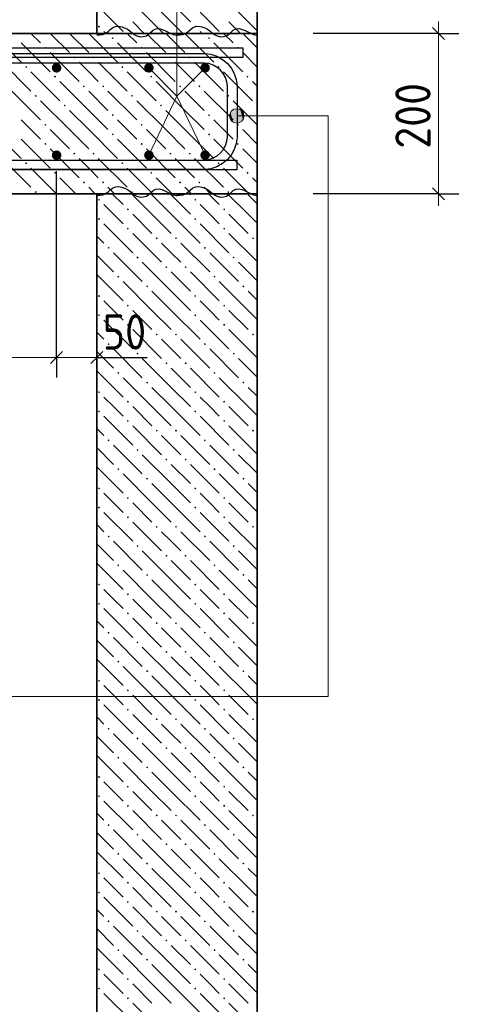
# Model space of a CAD drawing. Header units: millimetres. Extents: x 0 to 21000, y -5 to 14850.
# Tile 22 of 24: x 18033 to 19406, y 10043 to 13114. Entities that reach past the tile are written whole.
import ezdxf

# ---------------------------------------------------------------- set-up
doc = ezdxf.new("R2010")
doc.units = ezdxf.units.MM
doc.layers.add('ЖБ Лестница', color=7, linetype='Continuous', lineweight=25, true_color=0xe0e0ff)
doc.layers.add('ЖБ Стена верхний уровень', color=7, linetype='Continuous', lineweight=25, true_color=0x006e00)
for name, color, linetype, lineweight in [('Лестница', 7, 'Continuous', 25), ('Обрамление П-обр. равн.', 7, 'Continuous', 25), ('Позиционная метка линия выноска', 7, 'Continuous', 13), ('Примечания', 7, 'Continuous', 13), ('Размерная линия_ общее', 7, 'Continuous', 13), ('Фоновоя арматура Х1', 7, 'Continuous', 25)]:
    doc.layers.add(name, color=color, linetype=linetype, lineweight=lineweight)
doc.layers.add('Размерная выноска', color=7, linetype='Continuous')
doc.styles.add('ISOCPEUR', font='txt')

msp = doc.modelspace()

# ---------------------------------------------------------------- hatches: boundary and pattern name
at = {"linetype": 'Continuous', "lineweight": 25, "transparency": 33554687}
for points in [[(18450.6, 12963.4), (18449.5, 12969.2), (18446.2, 12974), (18441.3, 12977.3), (18435.6, 12978.4), (18429.9, 12977.3), (18425, 12974), (18421.7, 12969.2), (18420.6, 12963.4), (18421.7, 12957.7), (18425, 12952.8), (18429.9, 12949.6), (18435.6, 12948.4), (18441.3, 12949.6), (18446.2, 12952.8), (18449.5, 12957.7)], [(18625.6, 12963.4), (18624.5, 12969.2), (18621.2, 12974), (18616.3, 12977.3), (18610.6, 12978.4), (18604.9, 12977.3), (18600, 12974), (18596.7, 12969.2), (18595.6, 12963.4), (18596.7, 12957.7), (18600, 12952.8), (18604.9, 12949.6), (18610.6, 12948.4), (18616.3, 12949.6), (18621.2, 12952.8), (18624.5, 12957.7)], [(18450.6, 12690.9), (18449.5, 12696.7), (18446.2, 12701.6), (18441.3, 12704.8), (18435.6, 12705.9), (18429.9, 12704.8), (18425, 12701.6), (18421.7, 12696.7), (18420.6, 12690.9), (18421.7, 12685.2), (18425, 12680.3), (18429.9, 12677.1), (18435.6, 12675.9), (18441.3, 12677.1), (18446.2, 12680.3), (18449.5, 12685.2)], [(18625.6, 12690.9), (18624.5, 12696.7), (18621.2, 12701.6), (18616.3, 12704.8), (18610.6, 12705.9), (18604.9, 12704.8), (18600, 12701.6), (18596.7, 12696.7), (18595.6, 12690.9), (18596.7, 12685.2), (18600, 12680.3), (18604.9, 12677.1), (18610.6, 12675.9), (18616.3, 12677.1), (18621.2, 12680.3), (18624.5, 12685.2)]]:
    msp.add_hatch(color=7, dxfattribs=at).paths.add_polyline_path(points)
at = {"layer": 'ЖБ Лестница', "linetype": 'Continuous', "lineweight": 18, "transparency": 33554687}
for points in [[(18319.7, 13055.9), (18322.9, 13059.2), (18326.2, 13055.9), (18322.9, 13052.7)], [(18619.7, 13055.9), (18622.9, 13059.2), (18626.2, 13055.9), (18622.9, 13052.7)], [(18109.7, 13025.9), (18112.9, 13029.2), (18116.2, 13025.9), (18112.9, 13022.7)], [(18409.7, 13025.9), (18412.9, 13029.2), (18416.2, 13025.9), (18412.9, 13022.7)], [(18709.7, 13025.9), (18712.9, 13029.2), (18716.2, 13025.9), (18712.9, 13022.7)], [(18199.7, 12995.9), (18202.9, 12999.2), (18206.2, 12995.9), (18202.9, 12992.7)], [(18259.7, 12995.9), (18262.9, 12999.2), (18266.2, 12995.9), (18262.9, 12992.7)], [(18499.7, 12995.9), (18502.9, 12999.2), (18506.2, 12995.9), (18502.9, 12992.7)], [(18559.7, 12995.9), (18562.9, 12999.2), (18566.2, 12995.9), (18562.9, 12992.7)], [(18049.7, 12965.9), (18052.9, 12969.2), (18056.2, 12965.9), (18052.9, 12962.7)], [(18349.7, 12965.9), (18352.9, 12969.2), (18356.2, 12965.9), (18352.9, 12962.7)], [(18649.7, 12965.9), (18652.9, 12969.2), (18656.2, 12965.9), (18652.9, 12962.7)], [(18139.7, 12935.9), (18142.9, 12939.2), (18146.2, 12935.9), (18142.9, 12932.7)], [(18439.7, 12935.9), (18442.9, 12939.2), (18446.2, 12935.9), (18442.9, 12932.7)], [(18739.7, 12935.9), (18742.9, 12939.2), (18746.2, 12935.9), (18742.9, 12932.7)], [(18229.7, 12905.9), (18232.9, 12909.2), (18236.2, 12905.9), (18232.9, 12902.7)], [(18289.7, 12905.9), (18292.9, 12909.2), (18296.2, 12905.9), (18292.9, 12902.7)], [(18529.7, 12905.9), (18532.9, 12909.2), (18536.2, 12905.9), (18532.9, 12902.7)], [(18589.7, 12905.9), (18592.9, 12909.2), (18596.2, 12905.9), (18592.9, 12902.7)], [(18079.7, 12875.9), (18082.9, 12879.2), (18086.2, 12875.9), (18082.9, 12872.7)], [(18379.7, 12875.9), (18382.9, 12879.2), (18386.2, 12875.9), (18382.9, 12872.7)], [(18679.7, 12875.9), (18682.9, 12879.2), (18686.2, 12875.9), (18682.9, 12872.7)], [(18169.7, 12845.9), (18172.9, 12849.2), (18176.2, 12845.9), (18172.9, 12842.7)], [(18469.7, 12845.9), (18472.9, 12849.2), (18476.2, 12845.9), (18472.9, 12842.7)], [(18769.7, 12845.9), (18772.9, 12849.2), (18772.9, 12842.7)], [(18319.7, 12815.9), (18322.9, 12819.2), (18326.2, 12815.9), (18322.9, 12812.7)], [(18619.7, 12815.9), (18622.9, 12819.2), (18626.2, 12815.9), (18622.9, 12812.7)], [(18109.7, 12785.9), (18112.9, 12789.2), (18116.2, 12785.9), (18112.9, 12782.7)], [(18409.7, 12785.9), (18412.9, 12789.2), (18416.2, 12785.9), (18412.9, 12782.7)], [(18709.7, 12785.9), (18712.9, 12789.2), (18716.2, 12785.9), (18712.9, 12782.7)], [(18319.7, 12755.9), (18322.9, 12759.2), (18326.2, 12755.9), (18322.9, 12752.7)], [(18619.7, 12755.9), (18622.9, 12759.2), (18626.2, 12755.9), (18622.9, 12752.7)], [(18109.7, 12725.9), (18112.9, 12729.2), (18116.2, 12725.9), (18112.9, 12722.7)], [(18409.7, 12725.9), (18412.9, 12729.2), (18416.2, 12725.9), (18412.9, 12722.7)], [(18709.7, 12725.9), (18712.9, 12729.2), (18716.2, 12725.9), (18712.9, 12722.7)], [(18199.7, 12695.9), (18202.9, 12699.2), (18206.2, 12695.9), (18202.9, 12692.7)], [(18259.7, 12695.9), (18262.9, 12699.2), (18266.2, 12695.9), (18262.9, 12692.7)], [(18499.7, 12695.9), (18502.9, 12699.2), (18506.2, 12695.9), (18502.9, 12692.7)], [(18559.7, 12695.9), (18562.9, 12699.2), (18566.2, 12695.9), (18562.9, 12692.7)], [(18049.7, 12665.9), (18052.9, 12669.2), (18056.2, 12665.9), (18052.9, 12662.7)], [(18349.7, 12665.9), (18352.9, 12669.2), (18356.2, 12665.9), (18352.9, 12662.7)], [(18649.7, 12665.9), (18652.9, 12669.2), (18656.2, 12665.9), (18652.9, 12662.7)], [(18139.7, 12635.9), (18142.9, 12639.2), (18146.2, 12635.9), (18142.9, 12632.7)], [(18439.7, 12635.9), (18442.9, 12639.2), (18446.2, 12635.9), (18442.9, 12632.7)], [(18739.7, 12635.9), (18742.9, 12639.2), (18746.2, 12635.9), (18742.9, 12632.7)], [(18229.7, 12605.9), (18232.9, 12609.2), (18236.2, 12605.9), (18232.9, 12602.7)], [(18289.7, 12605.9), (18292.9, 12609.2), (18296.2, 12605.9), (18292.9, 12602.7)], [(18529.7, 12605.9), (18532.9, 12609.2), (18536.2, 12605.9), (18532.9, 12602.7)], [(18589.7, 12605.9), (18592.9, 12609.2), (18596.2, 12605.9), (18592.9, 12602.7)], [(18079.7, 12575.9), (18082.9, 12579.2), (18086.2, 12575.9), (18082.9, 12572.7)], [(18379.7, 12575.9), (18382.9, 12579.2), (18386.2, 12575.9), (18382.9, 12572.7)], [(18679.7, 12575.9), (18682.9, 12579.2), (18686.2, 12575.9), (18682.9, 12572.7)]]:
    msp.add_hatch(color=7, dxfattribs=at).paths.add_polyline_path(points, flags=16)
at = {"layer": 'ЖБ Стена верхний уровень', "linetype": 'Continuous', "lineweight": 18, "transparency": 33554687}
for points in [[(18276.8, 13091.9), (18280, 13095.2), (18283.3, 13091.9), (18280, 13088.7)], [(18576.8, 13091.9), (18580, 13095.2), (18583.3, 13091.9), (18580, 13088.7)], [(18276.8, 12551.9), (18280, 12555.2), (18283.3, 12551.9), (18280, 12548.7)], [(18576.8, 12551.9), (18580, 12555.2), (18583.3, 12551.9), (18580, 12548.7)], [(18366.8, 12521.9), (18370, 12525.2), (18373.3, 12521.9), (18370, 12518.7)], [(18666.8, 12521.9), (18670, 12525.2), (18673.3, 12521.9), (18670, 12518.7)], [(18276.8, 12491.9), (18280, 12495.2), (18283.3, 12491.9), (18280, 12488.7)], [(18576.8, 12491.9), (18580, 12495.2), (18583.3, 12491.9), (18580, 12488.7)], [(18366.8, 12461.9), (18370, 12465.2), (18373.3, 12461.9), (18370, 12458.7)], [(18666.8, 12461.9), (18670, 12465.2), (18673.3, 12461.9), (18670, 12458.7)], [(18306.8, 12401.9), (18310, 12405.2), (18313.3, 12401.9), (18310, 12398.7)], [(18456.8, 12431.9), (18460, 12435.2), (18463.3, 12431.9), (18460, 12428.7)], [(18516.8, 12431.9), (18520, 12435.2), (18523.3, 12431.9), (18520, 12428.7)], [(18606.8, 12401.9), (18610, 12405.2), (18613.3, 12401.9), (18610, 12398.7)], [(18756.8, 12431.9), (18760, 12435.2), (18763.3, 12431.9), (18760, 12428.7)], [(18396.8, 12371.9), (18400, 12375.2), (18403.3, 12371.9), (18400, 12368.7)], [(18696.8, 12371.9), (18700, 12375.2), (18703.3, 12371.9), (18700, 12368.7)], [(18486.8, 12341.9), (18490, 12345.2), (18493.3, 12341.9), (18490, 12338.7)], [(18546.8, 12341.9), (18550, 12345.2), (18553.3, 12341.9), (18550, 12338.7)], [(18336.8, 12311.9), (18340, 12315.2), (18343.3, 12311.9), (18340, 12308.7)], [(18636.8, 12311.9), (18640, 12315.2), (18643.3, 12311.9), (18640, 12308.7)], [(18426.8, 12281.9), (18430, 12285.2), (18433.3, 12281.9), (18430, 12278.7)], [(18726.8, 12281.9), (18730, 12285.2), (18733.3, 12281.9), (18730, 12278.7)], [(18276.8, 12251.9), (18280, 12255.2), (18283.3, 12251.9), (18280, 12248.7)], [(18576.8, 12251.9), (18580, 12255.2), (18583.3, 12251.9), (18580, 12248.7)], [(18366.8, 12221.9), (18370, 12225.2), (18373.3, 12221.9), (18370, 12218.7)], [(18666.8, 12221.9), (18670, 12225.2), (18673.3, 12221.9), (18670, 12218.7)], [(18276.8, 12191.9), (18280, 12195.2), (18283.3, 12191.9), (18280, 12188.7)], [(18576.8, 12191.9), (18580, 12195.2), (18583.3, 12191.9), (18580, 12188.7)], [(18366.8, 12161.9), (18370, 12165.2), (18373.3, 12161.9), (18370, 12158.7)], [(18666.8, 12161.9), (18670, 12165.2), (18673.3, 12161.9), (18670, 12158.7)], [(18456.8, 12131.9), (18460, 12135.2), (18463.3, 12131.9), (18460, 12128.7)], [(18516.8, 12131.9), (18520, 12135.2), (18523.3, 12131.9), (18520, 12128.7)], [(18756.8, 12131.9), (18760, 12135.2), (18763.3, 12131.9), (18760, 12128.7)], [(18306.8, 12101.9), (18310, 12105.2), (18313.3, 12101.9), (18310, 12098.7)], [(18606.8, 12101.9), (18610, 12105.2), (18613.3, 12101.9), (18610, 12098.7)], [(18396.8, 12071.9), (18400, 12075.2), (18403.3, 12071.9), (18400, 12068.7)], [(18696.8, 12071.9), (18700, 12075.2), (18703.3, 12071.9), (18700, 12068.7)], [(18486.8, 12041.9), (18490, 12045.2), (18493.3, 12041.9), (18490, 12038.7)], [(18546.8, 12041.9), (18550, 12045.2), (18553.3, 12041.9), (18550, 12038.7)], [(18336.8, 12011.9), (18340, 12015.2), (18343.3, 12011.9), (18340, 12008.7)], [(18636.8, 12011.9), (18640, 12015.2), (18643.3, 12011.9), (18640, 12008.7)], [(18426.8, 11981.9), (18430, 11985.2), (18433.3, 11981.9), (18430, 11978.7)], [(18726.8, 11981.9), (18730, 11985.2), (18733.3, 11981.9), (18730, 11978.7)], [(18276.8, 11951.9), (18280, 11955.2), (18283.3, 11951.9), (18280, 11948.7)], [(18576.8, 11951.9), (18580, 11955.2), (18583.3, 11951.9), (18580, 11948.7)], [(18366.8, 11921.9), (18370, 11925.2), (18373.3, 11921.9), (18370, 11918.7)], [(18666.8, 11921.9), (18670, 11925.2), (18673.3, 11921.9), (18670, 11918.7)], [(18276.8, 11891.9), (18280, 11895.2), (18283.3, 11891.9), (18280, 11888.7)], [(18576.8, 11891.9), (18580, 11895.2), (18583.3, 11891.9), (18580, 11888.7)], [(18366.8, 11861.9), (18370, 11865.2), (18373.3, 11861.9), (18370, 11858.7)], [(18666.8, 11861.9), (18670, 11865.2), (18673.3, 11861.9), (18670, 11858.7)], [(18456.8, 11831.9), (18460, 11835.2), (18463.3, 11831.9), (18460, 11828.7)], [(18516.8, 11831.9), (18520, 11835.2), (18523.3, 11831.9), (18520, 11828.7)], [(18756.8, 11831.9), (18760, 11835.2), (18763.3, 11831.9), (18760, 11828.7)], [(18306.8, 11801.9), (18310, 11805.2), (18313.3, 11801.9), (18310, 11798.7)], [(18606.8, 11801.9), (18610, 11805.2), (18613.3, 11801.9), (18610, 11798.7)], [(18396.8, 11771.9), (18400, 11775.2), (18403.3, 11771.9), (18400, 11768.7)], [(18696.8, 11771.9), (18700, 11775.2), (18703.3, 11771.9), (18700, 11768.7)], [(18486.8, 11741.9), (18490, 11745.2), (18493.3, 11741.9), (18490, 11738.7)], [(18546.8, 11741.9), (18550, 11745.2), (18553.3, 11741.9), (18550, 11738.7)], [(18336.8, 11711.9), (18340, 11715.2), (18343.3, 11711.9), (18340, 11708.7)], [(18636.8, 11711.9), (18640, 11715.2), (18643.3, 11711.9), (18640, 11708.7)], [(18426.8, 11681.9), (18430, 11685.2), (18433.3, 11681.9), (18430, 11678.7)], [(18726.8, 11681.9), (18730, 11685.2), (18733.3, 11681.9), (18730, 11678.7)], [(18276.8, 11651.9), (18280, 11655.2), (18283.3, 11651.9), (18280, 11648.7)], [(18576.8, 11651.9), (18580, 11655.2), (18583.3, 11651.9), (18580, 11648.7)], [(18366.8, 11621.9), (18370, 11625.2), (18373.3, 11621.9), (18370, 11618.7)], [(18666.8, 11621.9), (18670, 11625.2), (18673.3, 11621.9), (18670, 11618.7)], [(18276.8, 11591.9), (18280, 11595.2), (18283.3, 11591.9), (18280, 11588.7)], [(18576.8, 11591.9), (18580, 11595.2), (18583.3, 11591.9), (18580, 11588.7)], [(18366.8, 11561.9), (18370, 11565.2), (18373.3, 11561.9), (18370, 11558.7)], [(18666.8, 11561.9), (18670, 11565.2), (18673.3, 11561.9), (18670, 11558.7)], [(18456.8, 11531.9), (18460, 11535.2), (18463.3, 11531.9), (18460, 11528.7)], [(18516.8, 11531.9), (18520, 11535.2), (18523.3, 11531.9), (18520, 11528.7)], [(18756.8, 11531.9), (18760, 11535.2), (18763.3, 11531.9), (18760, 11528.7)], [(18306.8, 11501.9), (18310, 11505.2), (18313.3, 11501.9), (18310, 11498.7)], [(18606.8, 11501.9), (18610, 11505.2), (18613.3, 11501.9), (18610, 11498.7)], [(18396.8, 11471.9), (18400, 11475.2), (18403.3, 11471.9), (18400, 11468.7)], [(18696.8, 11471.9), (18700, 11475.2), (18703.3, 11471.9), (18700, 11468.7)], [(18486.8, 11441.9), (18490, 11445.2), (18493.3, 11441.9), (18490, 11438.7)], [(18546.8, 11441.9), (18550, 11445.2), (18553.3, 11441.9), (18550, 11438.7)], [(18336.8, 11411.9), (18340, 11415.2), (18343.3, 11411.9), (18340, 11408.7)], [(18636.8, 11411.9), (18640, 11415.2), (18643.3, 11411.9), (18640, 11408.7)], [(18426.8, 11381.9), (18430, 11385.2), (18433.3, 11381.9), (18430, 11378.7)], [(18726.8, 11381.9), (18730, 11385.2), (18733.3, 11381.9), (18730, 11378.7)], [(18276.8, 11351.9), (18280, 11355.2), (18283.3, 11351.9), (18280, 11348.7)], [(18576.8, 11351.9), (18580, 11355.2), (18583.3, 11351.9), (18580, 11348.7)], [(18366.8, 11321.9), (18370, 11325.2), (18373.3, 11321.9), (18370, 11318.7)], [(18666.8, 11321.9), (18670, 11325.2), (18673.3, 11321.9), (18670, 11318.7)], [(18276.8, 11291.9), (18280, 11295.2), (18283.3, 11291.9), (18280, 11288.7)], [(18576.8, 11291.9), (18580, 11295.2), (18583.3, 11291.9), (18580, 11288.7)], [(18366.8, 11261.9), (18370, 11265.2), (18373.3, 11261.9), (18370, 11258.7)], [(18666.8, 11261.9), (18670, 11265.2), (18673.3, 11261.9), (18670, 11258.7)], [(18456.8, 11231.9), (18460, 11235.2), (18463.3, 11231.9), (18460, 11228.7)], [(18516.8, 11231.9), (18520, 11235.2), (18523.3, 11231.9), (18520, 11228.7)], [(18756.8, 11231.9), (18760, 11235.2), (18763.3, 11231.9), (18760, 11228.7)], [(18306.8, 11201.9), (18310, 11205.2), (18313.3, 11201.9), (18310, 11198.7)], [(18606.8, 11201.9), (18610, 11205.2), (18613.3, 11201.9), (18610, 11198.7)], [(18396.8, 11171.9), (18400, 11175.2), (18403.3, 11171.9), (18400, 11168.7)], [(18696.8, 11171.9), (18700, 11175.2), (18703.3, 11171.9), (18700, 11168.7)], [(18486.8, 11141.9), (18490, 11145.2), (18493.3, 11141.9), (18490, 11138.7)], [(18546.8, 11141.9), (18550, 11145.2), (18553.3, 11141.9), (18550, 11138.7)], [(18336.8, 11111.9), (18340, 11115.2), (18343.3, 11111.9), (18340, 11108.7)], [(18426.8, 11081.9), (18430, 11085.2), (18433.3, 11081.9), (18430, 11078.7)], [(18636.8, 11111.9), (18640, 11115.2), (18643.3, 11111.9), (18640, 11108.7)], [(18726.8, 11081.9), (18730, 11085.2), (18733.3, 11081.9), (18730, 11078.7)], [(18276.8, 11051.9), (18280, 11055.2), (18283.3, 11051.9), (18280, 11048.7)], [(18576.8, 11051.9), (18580, 11055.2), (18583.3, 11051.9), (18580, 11048.7)], [(18366.8, 11021.9), (18370, 11025.2), (18373.3, 11021.9), (18370, 11018.7)], [(18666.8, 11021.9), (18670, 11025.2), (18673.3, 11021.9), (18670, 11018.7)], [(18276.8, 10991.9), (18280, 10995.2), (18283.3, 10991.9), (18280, 10988.7)], [(18576.8, 10991.9), (18580, 10995.2), (18583.3, 10991.9), (18580, 10988.7)], [(18366.8, 10961.9), (18370, 10965.2), (18373.3, 10961.9), (18370, 10958.7)], [(18666.8, 10961.9), (18670, 10965.2), (18673.3, 10961.9), (18670, 10958.7)], [(18456.8, 10931.9), (18460, 10935.2), (18463.3, 10931.9), (18460, 10928.7)], [(18516.8, 10931.9), (18520, 10935.2), (18523.3, 10931.9), (18520, 10928.7)], [(18756.8, 10931.9), (18760, 10935.2), (18763.3, 10931.9), (18760, 10928.7)], [(18306.8, 10901.9), (18310, 10905.2), (18313.3, 10901.9), (18310, 10898.7)], [(18606.8, 10901.9), (18610, 10905.2), (18613.3, 10901.9), (18610, 10898.7)], [(18396.8, 10871.9), (18400, 10875.2), (18403.3, 10871.9), (18400, 10868.7)], [(18696.8, 10871.9), (18700, 10875.2), (18703.3, 10871.9), (18700, 10868.7)], [(18486.8, 10841.9), (18490, 10845.2), (18493.3, 10841.9), (18490, 10838.7)], [(18546.8, 10841.9), (18550, 10845.2), (18553.3, 10841.9), (18550, 10838.7)], [(18336.8, 10811.9), (18340, 10815.2), (18343.3, 10811.9), (18340, 10808.7)], [(18636.8, 10811.9), (18640, 10815.2), (18643.3, 10811.9), (18640, 10808.7)], [(18426.8, 10781.9), (18430, 10785.2), (18433.3, 10781.9), (18430, 10778.7)], [(18726.8, 10781.9), (18730, 10785.2), (18733.3, 10781.9), (18730, 10778.7)], [(18276.8, 10751.9), (18280, 10755.2), (18283.3, 10751.9), (18280, 10748.7)], [(18576.8, 10751.9), (18580, 10755.2), (18583.3, 10751.9), (18580, 10748.7)], [(18366.8, 10721.9), (18370, 10725.2), (18373.3, 10721.9), (18370, 10718.7)], [(18666.8, 10721.9), (18670, 10725.2), (18673.3, 10721.9), (18670, 10718.7)], [(18276.8, 10691.9), (18280, 10695.2), (18283.3, 10691.9), (18280, 10688.7)], [(18576.8, 10691.9), (18580, 10695.2), (18583.3, 10691.9), (18580, 10688.7)], [(18366.8, 10661.9), (18370, 10665.2), (18373.3, 10661.9), (18370, 10658.7)], [(18666.8, 10661.9), (18670, 10665.2), (18673.3, 10661.9), (18670, 10658.7)], [(18456.8, 10631.9), (18460, 10635.2), (18463.3, 10631.9), (18460, 10628.7)], [(18516.8, 10631.9), (18520, 10635.2), (18523.3, 10631.9), (18520, 10628.7)], [(18756.8, 10631.9), (18760, 10635.2), (18763.3, 10631.9), (18760, 10628.7)], [(18306.8, 10601.9), (18310, 10605.2), (18313.3, 10601.9), (18310, 10598.7)], [(18606.8, 10601.9), (18610, 10605.2), (18613.3, 10601.9), (18610, 10598.7)], [(18396.8, 10571.9), (18400, 10575.2), (18403.3, 10571.9), (18400, 10568.7)], [(18696.8, 10571.9), (18700, 10575.2), (18703.3, 10571.9), (18700, 10568.7)], [(18486.8, 10541.9), (18490, 10545.2), (18493.3, 10541.9), (18490, 10538.7)], [(18546.8, 10541.9), (18550, 10545.2), (18553.3, 10541.9), (18550, 10538.7)], [(18336.8, 10511.9), (18340, 10515.2), (18343.3, 10511.9), (18340, 10508.7)], [(18636.8, 10511.9), (18640, 10515.2), (18643.3, 10511.9), (18640, 10508.7)], [(18426.8, 10481.9), (18430, 10485.2), (18433.3, 10481.9), (18430, 10478.7)], [(18726.8, 10481.9), (18730, 10485.2), (18733.3, 10481.9), (18730, 10478.7)], [(18276.8, 10451.9), (18280, 10455.2), (18283.3, 10451.9), (18280, 10448.7)], [(18576.8, 10451.9), (18580, 10455.2), (18583.3, 10451.9), (18580, 10448.7)], [(18366.8, 10421.9), (18370, 10425.2), (18373.3, 10421.9), (18370, 10418.7)], [(18666.8, 10421.9), (18670, 10425.2), (18673.3, 10421.9), (18670, 10418.7)], [(18276.8, 10391.9), (18280, 10395.2), (18283.3, 10391.9), (18280, 10388.7)], [(18576.8, 10391.9), (18580, 10395.2), (18583.3, 10391.9), (18580, 10388.7)], [(18366.8, 10361.9), (18370, 10365.2), (18373.3, 10361.9), (18370, 10358.7)], [(18666.8, 10361.9), (18670, 10365.2), (18673.3, 10361.9), (18670, 10358.7)], [(18456.8, 10331.9), (18460, 10335.2), (18463.3, 10331.9), (18460, 10328.7)], [(18516.8, 10331.9), (18520, 10335.2), (18523.3, 10331.9), (18520, 10328.7)], [(18756.8, 10331.9), (18760, 10335.2), (18763.3, 10331.9), (18760, 10328.7)], [(18306.8, 10301.9), (18310, 10305.2), (18313.3, 10301.9), (18310, 10298.7)], [(18606.8, 10301.9), (18610, 10305.2), (18613.3, 10301.9), (18610, 10298.7)], [(18396.8, 10271.9), (18400, 10275.2), (18403.3, 10271.9), (18400, 10268.7)], [(18696.8, 10271.9), (18700, 10275.2), (18703.3, 10271.9), (18700, 10268.7)], [(18486.8, 10241.9), (18490, 10245.2), (18493.3, 10241.9), (18490, 10238.7)], [(18546.8, 10241.9), (18550, 10245.2), (18553.3, 10241.9), (18550, 10238.7)], [(18336.8, 10211.9), (18340, 10215.2), (18343.3, 10211.9), (18340, 10208.7)], [(18636.8, 10211.9), (18640, 10215.2), (18643.3, 10211.9), (18640, 10208.7)], [(18426.8, 10181.9), (18430, 10185.2), (18433.3, 10181.9), (18430, 10178.7)], [(18726.8, 10181.9), (18730, 10185.2), (18733.3, 10181.9), (18730, 10178.7)], [(18276.8, 10151.9), (18280, 10155.2), (18283.3, 10151.9), (18280, 10148.7)], [(18576.8, 10151.9), (18580, 10155.2), (18583.3, 10151.9), (18580, 10148.7)], [(18366.8, 10121.9), (18370, 10125.2), (18373.3, 10121.9), (18370, 10118.7)], [(18666.8, 10121.9), (18670, 10125.2), (18673.3, 10121.9), (18670, 10118.7)], [(18276.8, 10091.9), (18280, 10095.2), (18283.3, 10091.9), (18280, 10088.7)], [(18576.8, 10091.9), (18580, 10095.2), (18583.3, 10091.9), (18580, 10088.7)], [(18366.8, 10061.9), (18370, 10065.2), (18373.3, 10061.9), (18370, 10058.7)], [(18666.8, 10061.9), (18670, 10065.2), (18673.3, 10061.9), (18670, 10058.7)]]:
    msp.add_hatch(color=7, dxfattribs=at).paths.add_polyline_path(points, flags=16)
at = {"layer": 'Позиционная метка линия выноска', "linetype": 'Continuous', "lineweight": 13, "transparency": 33554687}
for points in [[(18709.3, 12790.8), (18709.3, 12835.8), (18698.1, 12832.7)], [(18720.6, 12794), (18720.6, 12832.7), (18709.3, 12835.8)], [(18720.6, 12794), (18709.3, 12835.8), (18709.3, 12790.8)], [(18690, 12802), (18690, 12824.6), (18686.8, 12813.3)], [(18698.1, 12794), (18698.1, 12832.7), (18690, 12824.6)], [(18698.1, 12794), (18690, 12824.6), (18690, 12802)], [(18709.3, 12790.8), (18698.1, 12832.7), (18698.1, 12794)], [(18728.7, 12802), (18728.7, 12824.6), (18720.6, 12832.7)], [(18728.7, 12802), (18720.6, 12832.7), (18720.6, 12794)], [(18728.7, 12824.6), (18728.7, 12802), (18731.8, 12813.3)]]:
    msp.add_hatch(color=7, dxfattribs=at).paths.add_polyline_path(points)
at = {"layer": 'Фоновоя арматура Х1', "linetype": 'Continuous', "lineweight": 35, "transparency": 33554687}
for points in [[(18162.9, 12963.4), (18161.8, 12969.2), (18158.5, 12974), (18153.7, 12977.3), (18147.9, 12978.4), (18142.2, 12977.3), (18137.3, 12974), (18134.1, 12969.2), (18132.9, 12963.4), (18134.1, 12957.7), (18137.3, 12952.8), (18142.2, 12949.6), (18147.9, 12948.4), (18153.7, 12949.6), (18158.5, 12952.8), (18161.8, 12957.7)], [(18162.9, 12690.9), (18161.8, 12696.7), (18158.5, 12701.6), (18153.7, 12704.8), (18147.9, 12705.9), (18142.2, 12704.8), (18137.3, 12701.6), (18134.1, 12696.7), (18132.9, 12690.9), (18134.1, 12685.2), (18137.3, 12680.3), (18142.2, 12677.1), (18147.9, 12675.9), (18153.7, 12677.1), (18158.5, 12680.3), (18161.8, 12685.2)]]:
    msp.add_hatch(color=7, dxfattribs=at).paths.add_polyline_path(points)

# ---------------------------------------------------------------- linework, layer by layer
at = {"color": 7, "linetype": 'Continuous', "lineweight": 25, "transparency": 33554687}
for points in [[(5779.8, 8200.9), (15409.5, 13015.7), (15414.6, 13018), (15420, 13020.1), (15425.5, 13021.9), (15431, 13023.3), (15436.6, 13024.5), (15442.3, 13025.3), (15448, 13025.9), (15453.7, 13026.1), (18728.1, 13026.1), (18728.1, 12996.1)], [(18728.1, 12996.1), (15454.3, 12996.1), (15450.1, 12995.9), (15446, 12995.6), (15441.9, 12994.9), (15437.9, 12994.1), (15434, 12993.1), (15430, 12991.8), (15426.2, 12990.3), (15422.4, 12988.6), (5792.7, 8173.8)]]:
    msp.add_lwpolyline(points, dxfattribs=at)
at = {"layer": 'ЖБ Лестница', "color": 7, "linetype": 'Continuous', "lineweight": 35, "transparency": 33554687}
for p, q in [((18772.9, 13070.9), (14647.9, 13070.9)), ((18772.9, 12570.9), (18772.9, 13070.9)), ((15397.9, 12570.9), (18772.9, 12570.9))]:
    msp.add_line(p, q, dxfattribs=at)
at = {"layer": 'ЖБ Лестница', "color": 9, "linetype": 'Continuous', "lineweight": 18, "true_color": 0xc7c7c7, "transparency": 33554687}
for p, q in [((17947.9, 13070.9), (18037.9, 12980.9)), ((18097.9, 13040.9), (18067.9, 13070.9)), ((18127.9, 13070.9), (18187.9, 13010.9)), ((18187.9, 13070.9), (18247.9, 13010.9)), ((18247.9, 13070.9), (18337.9, 12980.9)), ((18397.9, 13040.9), (18367.9, 13070.9)), ((18427.9, 13070.9), (18487.9, 13010.9)), ((18487.9, 13070.9), (18547.9, 13010.9)), ((18547.9, 13070.9), (18637.9, 12980.9)), ((18697.9, 13040.9), (18667.9, 13070.9)), ((18727.9, 13070.9), (18772.9, 13025.9)), ((18037.9, 13040.9), (18127.9, 12950.9)), ((18337.9, 13040.9), (18427.9, 12950.9)), ((18637.9, 13040.9), (18727.9, 12950.9)), ((18127.9, 13010.9), (18217.9, 12920.9)), ((18427.9, 13010.9), (18517.9, 12920.9)), ((18727.9, 13010.9), (18772.9, 12965.9)), ((17977.9, 12980.9), (18067.9, 12890.9)), ((18247.9, 12950.9), (18217.9, 12980.9)), ((18277.9, 12980.9), (18367.9, 12890.9)), ((18547.9, 12950.9), (18517.9, 12980.9)), ((18577.9, 12980.9), (18667.9, 12890.9)), ((18067.9, 12950.9), (18157.9, 12860.9)), ((18277.9, 12920.9), (18247.9, 12950.9)), ((18367.9, 12950.9), (18457.9, 12860.9)), ((18577.9, 12920.9), (18547.9, 12950.9)), ((18667.9, 12950.9), (18757.9, 12860.9)), ((18247.9, 12830.9), (18157.9, 12920.9)), ((18547.9, 12830.9), (18457.9, 12920.9)), ((18772.9, 12905.9), (18757.9, 12920.9)), ((18007.9, 12890.9), (18097.9, 12800.9)), ((18247.9, 12890.9), (18307.9, 12830.9)), ((18307.9, 12890.9), (18397.9, 12800.9)), ((18547.9, 12890.9), (18607.9, 12830.9)), ((18607.9, 12890.9), (18697.9, 12800.9)), ((18187.9, 12770.9), (18097.9, 12860.9)), ((18487.9, 12770.9), (18397.9, 12860.9)), ((18772.9, 12785.9), (18697.9, 12860.9)), ((18187.9, 12830.9), (18247.9, 12770.9)), ((18247.9, 12830.9), (18307.9, 12770.9)), ((18487.9, 12830.9), (18547.9, 12770.9)), ((18547.9, 12830.9), (18607.9, 12770.9)), ((18067.9, 12770.9), (18037.9, 12800.9)), ((18367.9, 12770.9), (18337.9, 12800.9)), ((18667.9, 12770.9), (18637.9, 12800.9)), ((17947.9, 12770.9), (18037.9, 12680.9)), ((18097.9, 12740.9), (18067.9, 12770.9)), ((18127.9, 12770.9), (18187.9, 12710.9)), ((18187.9, 12770.9), (18247.9, 12710.9)), ((18247.9, 12770.9), (18337.9, 12680.9)), ((18397.9, 12740.9), (18367.9, 12770.9)), ((18427.9, 12770.9), (18487.9, 12710.9)), ((18487.9, 12770.9), (18547.9, 12710.9)), ((18547.9, 12770.9), (18637.9, 12680.9)), ((18697.9, 12740.9), (18667.9, 12770.9)), ((18727.9, 12770.9), (18772.9, 12725.9)), ((18037.9, 12740.9), (18127.9, 12650.9)), ((18337.9, 12740.9), (18427.9, 12650.9)), ((18637.9, 12740.9), (18727.9, 12650.9)), ((18127.9, 12710.9), (18217.9, 12620.9)), ((18427.9, 12710.9), (18517.9, 12620.9)), ((18727.9, 12710.9), (18772.9, 12665.9)), ((17977.9, 12680.9), (18067.9, 12590.9)), ((18067.9, 12650.9), (18147.9, 12570.9)), ((18247.9, 12650.9), (18217.9, 12680.9)), ((18277.9, 12620.9), (18247.9, 12650.9)), ((18277.9, 12680.9), (18367.9, 12590.9)), ((18367.9, 12650.9), (18447.9, 12570.9)), ((18547.9, 12650.9), (18517.9, 12680.9)), ((18577.9, 12620.9), (18547.9, 12650.9)), ((18577.9, 12680.9), (18667.9, 12590.9)), ((18667.9, 12650.9), (18747.9, 12570.9)), ((18207.9, 12570.9), (18157.9, 12620.9)), ((18507.9, 12570.9), (18457.9, 12620.9)), ((18772.9, 12605.9), (18757.9, 12620.9)), ((18247.9, 12590.9), (18267.9, 12570.9)), ((18307.9, 12590.9), (18327.9, 12570.9)), ((18547.9, 12590.9), (18567.9, 12570.9)), ((18607.9, 12590.9), (18627.9, 12570.9))]:
    msp.add_line(p, q, dxfattribs=at)
at = {"layer": 'ЖБ Стена верхний уровень', "color": 7, "linetype": 'Continuous', "lineweight": 35, "transparency": 33554687}
for p, q in [((18272.9, 13306.1), (18272.9, 13070.9)), ((18772.9, 13070.9), (18772.9, 13306.1)), ((18272.9, 13070.9), (18772.9, 13070.9)), ((18272.9, 12570.9), (18272.9, 7810.9)), ((18772.9, 12570.9), (18272.9, 12570.9)), ((18772.9, 7810.9), (18772.9, 12570.9))]:
    msp.add_line(p, q, dxfattribs=at)
at = {"layer": 'ЖБ Стена верхний уровень', "color": 251, "linetype": 'Continuous', "lineweight": 18, "true_color": 0x575757, "transparency": 33554687}
for p, q in [((18445, 13106.9), (18355, 13196.9)), ((18745, 13106.9), (18655, 13196.9)), ((18445, 13166.9), (18505, 13106.9)), ((18505, 13166.9), (18565, 13106.9)), ((18325, 13106.9), (18295, 13136.9)), ((18625, 13106.9), (18595, 13136.9)), ((18355, 13076.9), (18325, 13106.9)), ((18385, 13106.9), (18421, 13070.9)), ((18445, 13106.9), (18481, 13070.9)), ((18505, 13106.9), (18541, 13070.9)), ((18655, 13076.9), (18625, 13106.9)), ((18685, 13106.9), (18721, 13070.9)), ((18745, 13106.9), (18772.9, 13079)), ((18295, 13076.9), (18301, 13070.9)), ((18595, 13076.9), (18601, 13070.9)), ((18321, 12570.9), (18355, 12536.9)), ((18445, 12506.9), (18381, 12570.9)), ((18445, 12566.9), (18505, 12506.9)), ((18505, 12566.9), (18501, 12570.9)), ((18505, 12566.9), (18565, 12506.9)), ((18561, 12570.9), (18565, 12566.9)), ((18621, 12570.9), (18655, 12536.9)), ((18745, 12506.9), (18681, 12570.9)), ((18745, 12566.9), (18772.9, 12539)), ((18325, 12506.9), (18295, 12536.9)), ((18625, 12506.9), (18595, 12536.9)), ((18355, 12476.9), (18325, 12506.9)), ((18385, 12506.9), (18445, 12446.9)), ((18445, 12506.9), (18505, 12446.9)), ((18505, 12506.9), (18595, 12416.9)), ((18655, 12476.9), (18625, 12506.9)), ((18685, 12506.9), (18745, 12446.9)), ((18745, 12506.9), (18772.9, 12479)), ((18295, 12476.9), (18385, 12386.9)), ((18595, 12476.9), (18685, 12386.9)), ((18272.9, 12439), (18295, 12416.9)), ((18385, 12446.9), (18475, 12356.9)), ((18685, 12446.9), (18772.9, 12359)), ((18505, 12386.9), (18475, 12416.9)), ((18535, 12416.9), (18625, 12326.9)), ((18272.9, 12379), (18325, 12326.9)), ((18325, 12386.9), (18415, 12296.9)), ((18535, 12356.9), (18505, 12386.9)), ((18625, 12386.9), (18715, 12296.9)), ((18505, 12266.9), (18415, 12356.9)), ((18772.9, 12299), (18715, 12356.9)), ((18272.9, 12319), (18355, 12236.9)), ((18505, 12326.9), (18565, 12266.9)), ((18565, 12326.9), (18655, 12236.9)), ((18445, 12206.9), (18355, 12296.9)), ((18745, 12206.9), (18655, 12296.9)), ((18445, 12266.9), (18505, 12206.9)), ((18505, 12266.9), (18565, 12206.9)), ((18745, 12266.9), (18772.9, 12239)), ((18325, 12206.9), (18295, 12236.9)), ((18625, 12206.9), (18595, 12236.9)), ((18355, 12176.9), (18325, 12206.9)), ((18385, 12206.9), (18445, 12146.9)), ((18445, 12206.9), (18505, 12146.9)), ((18505, 12206.9), (18595, 12116.9)), ((18655, 12176.9), (18625, 12206.9)), ((18685, 12206.9), (18745, 12146.9)), ((18745, 12206.9), (18772.9, 12179)), ((18295, 12176.9), (18385, 12086.9)), ((18595, 12176.9), (18685, 12086.9)), ((18272.9, 12139), (18295, 12116.9)), ((18385, 12146.9), (18475, 12056.9)), ((18685, 12146.9), (18772.9, 12059)), ((18505, 12086.9), (18475, 12116.9)), ((18535, 12116.9), (18625, 12026.9)), ((18272.9, 12079), (18325, 12026.9)), ((18325, 12086.9), (18415, 11996.9)), ((18535, 12056.9), (18505, 12086.9)), ((18625, 12086.9), (18715, 11996.9)), ((18505, 11966.9), (18415, 12056.9)), ((18772.9, 11999), (18715, 12056.9)), ((18272.9, 12019), (18355, 11936.9)), ((18505, 12026.9), (18565, 11966.9)), ((18565, 12026.9), (18655, 11936.9)), ((18445, 11906.9), (18355, 11996.9)), ((18745, 11906.9), (18655, 11996.9)), ((18445, 11966.9), (18505, 11906.9)), ((18505, 11966.9), (18565, 11906.9)), ((18745, 11966.9), (18772.9, 11939)), ((18325, 11906.9), (18295, 11936.9)), ((18625, 11906.9), (18595, 11936.9)), ((18355, 11876.9), (18325, 11906.9)), ((18385, 11906.9), (18445, 11846.9)), ((18445, 11906.9), (18505, 11846.9)), ((18505, 11906.9), (18595, 11816.9)), ((18655, 11876.9), (18625, 11906.9)), ((18685, 11906.9), (18745, 11846.9)), ((18745, 11906.9), (18772.9, 11879)), ((18295, 11876.9), (18385, 11786.9)), ((18595, 11876.9), (18685, 11786.9)), ((18272.9, 11839), (18295, 11816.9)), ((18385, 11846.9), (18475, 11756.9)), ((18685, 11846.9), (18772.9, 11759)), ((18505, 11786.9), (18475, 11816.9)), ((18535, 11816.9), (18625, 11726.9)), ((18272.9, 11779), (18325, 11726.9)), ((18325, 11786.9), (18415, 11696.9)), ((18535, 11756.9), (18505, 11786.9)), ((18625, 11786.9), (18715, 11696.9)), ((18505, 11666.9), (18415, 11756.9)), ((18772.9, 11699), (18715, 11756.9)), ((18272.9, 11719), (18355, 11636.9)), ((18505, 11726.9), (18565, 11666.9)), ((18565, 11726.9), (18655, 11636.9)), ((18445, 11606.9), (18355, 11696.9)), ((18745, 11606.9), (18655, 11696.9)), ((18445, 11666.9), (18505, 11606.9)), ((18505, 11666.9), (18565, 11606.9)), ((18745, 11666.9), (18772.9, 11639)), ((18325, 11606.9), (18295, 11636.9)), ((18355, 11576.9), (18325, 11606.9)), ((18385, 11606.9), (18445, 11546.9)), ((18445, 11606.9), (18505, 11546.9)), ((18505, 11606.9), (18595, 11516.9)), ((18625, 11606.9), (18595, 11636.9)), ((18655, 11576.9), (18625, 11606.9)), ((18685, 11606.9), (18745, 11546.9)), ((18745, 11606.9), (18772.9, 11579)), ((18295, 11576.9), (18385, 11486.9)), ((18595, 11576.9), (18685, 11486.9)), ((18385, 11546.9), (18475, 11456.9)), ((18685, 11546.9), (18772.9, 11459)), ((18272.9, 11539), (18295, 11516.9)), ((18505, 11486.9), (18475, 11516.9)), ((18535, 11516.9), (18625, 11426.9)), ((18325, 11486.9), (18415, 11396.9)), ((18535, 11456.9), (18505, 11486.9)), ((18625, 11486.9), (18715, 11396.9)), ((18272.9, 11479), (18325, 11426.9)), ((18505, 11366.9), (18415, 11456.9)), ((18772.9, 11399), (18715, 11456.9)), ((18505, 11426.9), (18565, 11366.9)), ((18565, 11426.9), (18655, 11336.9)), ((18272.9, 11419), (18355, 11336.9)), ((18445, 11306.9), (18355, 11396.9)), ((18745, 11306.9), (18655, 11396.9)), ((18445, 11366.9), (18505, 11306.9)), ((18505, 11366.9), (18565, 11306.9)), ((18745, 11366.9), (18772.9, 11339)), ((18325, 11306.9), (18295, 11336.9)), ((18625, 11306.9), (18595, 11336.9)), ((18355, 11276.9), (18325, 11306.9)), ((18385, 11306.9), (18445, 11246.9)), ((18445, 11306.9), (18505, 11246.9)), ((18505, 11306.9), (18595, 11216.9)), ((18655, 11276.9), (18625, 11306.9)), ((18685, 11306.9), (18745, 11246.9)), ((18745, 11306.9), (18772.9, 11279)), ((18295, 11276.9), (18385, 11186.9)), ((18595, 11276.9), (18685, 11186.9)), ((18272.9, 11239), (18295, 11216.9)), ((18385, 11246.9), (18475, 11156.9)), ((18685, 11246.9), (18772.9, 11159)), ((18505, 11186.9), (18475, 11216.9)), ((18535, 11216.9), (18625, 11126.9)), ((18272.9, 11179), (18325, 11126.9)), ((18325, 11186.9), (18415, 11096.9)), ((18535, 11156.9), (18505, 11186.9)), ((18625, 11186.9), (18715, 11096.9)), ((18505, 11066.9), (18415, 11156.9)), ((18772.9, 11099), (18715, 11156.9)), ((18272.9, 11119), (18355, 11036.9)), ((18505, 11126.9), (18565, 11066.9)), ((18565, 11126.9), (18655, 11036.9)), ((18445, 11006.9), (18355, 11096.9)), ((18745, 11006.9), (18655, 11096.9)), ((18445, 11066.9), (18505, 11006.9)), ((18505, 11066.9), (18565, 11006.9)), ((18745, 11066.9), (18772.9, 11039)), ((18325, 11006.9), (18295, 11036.9)), ((18625, 11006.9), (18595, 11036.9)), ((18355, 10976.9), (18325, 11006.9)), ((18385, 11006.9), (18445, 10946.9)), ((18445, 11006.9), (18505, 10946.9)), ((18505, 11006.9), (18595, 10916.9)), ((18655, 10976.9), (18625, 11006.9)), ((18685, 11006.9), (18745, 10946.9)), ((18745, 11006.9), (18772.9, 10979)), ((18295, 10976.9), (18385, 10886.9)), ((18595, 10976.9), (18685, 10886.9)), ((18272.9, 10939), (18295, 10916.9)), ((18385, 10946.9), (18475, 10856.9)), ((18685, 10946.9), (18772.9, 10859)), ((18505, 10886.9), (18475, 10916.9)), ((18535, 10916.9), (18625, 10826.9)), ((18272.9, 10879), (18325, 10826.9)), ((18325, 10886.9), (18415, 10796.9)), ((18535, 10856.9), (18505, 10886.9)), ((18625, 10886.9), (18715, 10796.9)), ((18505, 10766.9), (18415, 10856.9)), ((18772.9, 10799), (18715, 10856.9)), ((18272.9, 10819), (18355, 10736.9)), ((18505, 10826.9), (18565, 10766.9)), ((18565, 10826.9), (18655, 10736.9)), ((18445, 10706.9), (18355, 10796.9)), ((18745, 10706.9), (18655, 10796.9)), ((18445, 10766.9), (18505, 10706.9)), ((18505, 10766.9), (18565, 10706.9)), ((18745, 10766.9), (18772.9, 10739)), ((18325, 10706.9), (18295, 10736.9)), ((18625, 10706.9), (18595, 10736.9)), ((18355, 10676.9), (18325, 10706.9)), ((18385, 10706.9), (18445, 10646.9)), ((18445, 10706.9), (18505, 10646.9)), ((18505, 10706.9), (18595, 10616.9)), ((18655, 10676.9), (18625, 10706.9)), ((18685, 10706.9), (18745, 10646.9)), ((18745, 10706.9), (18772.9, 10679)), ((18295, 10676.9), (18385, 10586.9)), ((18595, 10676.9), (18685, 10586.9)), ((18272.9, 10639), (18295, 10616.9)), ((18385, 10646.9), (18475, 10556.9)), ((18685, 10646.9), (18772.9, 10559)), ((18505, 10586.9), (18475, 10616.9)), ((18535, 10616.9), (18625, 10526.9)), ((18272.9, 10579), (18325, 10526.9)), ((18325, 10586.9), (18415, 10496.9)), ((18535, 10556.9), (18505, 10586.9)), ((18625, 10586.9), (18715, 10496.9)), ((18505, 10466.9), (18415, 10556.9)), ((18772.9, 10499), (18715, 10556.9)), ((18272.9, 10519), (18355, 10436.9)), ((18505, 10526.9), (18565, 10466.9)), ((18565, 10526.9), (18655, 10436.9)), ((18445, 10406.9), (18355, 10496.9)), ((18745, 10406.9), (18655, 10496.9)), ((18445, 10466.9), (18505, 10406.9)), ((18505, 10466.9), (18565, 10406.9)), ((18745, 10466.9), (18772.9, 10439)), ((18325, 10406.9), (18295, 10436.9)), ((18625, 10406.9), (18595, 10436.9)), ((18355, 10376.9), (18325, 10406.9)), ((18385, 10406.9), (18445, 10346.9)), ((18445, 10406.9), (18505, 10346.9)), ((18505, 10406.9), (18595, 10316.9)), ((18655, 10376.9), (18625, 10406.9)), ((18685, 10406.9), (18745, 10346.9)), ((18745, 10406.9), (18772.9, 10379)), ((18295, 10376.9), (18385, 10286.9)), ((18595, 10376.9), (18685, 10286.9)), ((18272.9, 10339), (18295, 10316.9)), ((18385, 10346.9), (18475, 10256.9)), ((18685, 10346.9), (18772.9, 10259)), ((18325, 10286.9), (18415, 10196.9)), ((18505, 10286.9), (18475, 10316.9)), ((18535, 10256.9), (18505, 10286.9)), ((18535, 10316.9), (18625, 10226.9)), ((18625, 10286.9), (18715, 10196.9)), ((18272.9, 10279), (18325, 10226.9)), ((18505, 10166.9), (18415, 10256.9)), ((18772.9, 10199), (18715, 10256.9)), ((18505, 10226.9), (18565, 10166.9)), ((18565, 10226.9), (18655, 10136.9)), ((18272.9, 10219), (18355, 10136.9)), ((18445, 10106.9), (18355, 10196.9)), ((18745, 10106.9), (18655, 10196.9)), ((18445, 10166.9), (18505, 10106.9)), ((18505, 10166.9), (18565, 10106.9)), ((18745, 10166.9), (18772.9, 10139)), ((18325, 10106.9), (18295, 10136.9)), ((18625, 10106.9), (18595, 10136.9)), ((18355, 10076.9), (18325, 10106.9)), ((18385, 10106.9), (18445, 10046.9)), ((18445, 10106.9), (18505, 10046.9)), ((18505, 10106.9), (18595, 10016.9)), ((18655, 10076.9), (18625, 10106.9)), ((18685, 10106.9), (18745, 10046.9)), ((18745, 10106.9), (18772.9, 10079)), ((18295, 10076.9), (18385, 9986.9)), ((18595, 10076.9), (18685, 9986.9)), ((18385, 10046.9), (18475, 9956.9)), ((18685, 10046.9), (18772.9, 9959))]:
    msp.add_line(p, q, dxfattribs=at)
at = {"layer": 'Лестница', "color": 7, "linetype": 'Continuous', "lineweight": 25, "transparency": 33554687}
for p, q in [((18772.9, 13070.9), (14647.9, 13070.9)), ((18772.9, 12570.9), (18772.9, 13070.9)), ((15404.2, 12570.9), (18772.9, 12570.9))]:
    msp.add_line(p, q, dxfattribs=at)
at = {"layer": 'Обрамление П-обр. равн.', "color": 38, "linetype": 'Continuous', "lineweight": 25, "true_color": 0x5f1e0f, "transparency": 33554687}
for points in [[(17184, 13008.4), (18610.4, 13008.4), (18628.7, 13005.9), (18647.7, 12999.6), (18665.3, 12989.8), (18679.7, 12977.7), (18691.8, 12963.3), (18701.6, 12945.8), (18707.9, 12926.7), (18710.4, 12908.4), (18710.4, 12746), (18707.9, 12727.7), (18701.6, 12708.6), (18691.8, 12691.1), (18679.7, 12676.7), (18665.3, 12664.6), (18647.7, 12654.8), (18628.7, 12648.5), (18610.4, 12645.9), (17184, 12645.9)], [(17184, 12675.9), (18608.3, 12675.9), (18621.9, 12677.8), (18635.6, 12682.4), (18648.2, 12689.4), (18658.4, 12698), (18667, 12708.2), (18674, 12720.8), (18678.5, 12734.5), (18680.4, 12748.1), (18680.4, 12906.3), (18678.5, 12919.9), (18674, 12933.6), (18667, 12946.2), (18658.4, 12956.4), (18648.2, 12965), (18635.6, 12972), (18621.9, 12976.6), (18608.3, 12978.4), (17184, 12978.4)], [(13626, 12115.1), (14725.9, 12665.1), (14731, 12667.4), (14736.4, 12669.4), (14741.9, 12671.2), (14747.4, 12672.7), (14753, 12673.8), (14758.7, 12674.7), (14764.5, 12675.3), (14770.1, 12675.5), (18709.5, 12675.5), (18709.5, 12645.5), (14770.7, 12645.5), (14766.5, 12645.3), (14762.4, 12644.9), (14758.3, 12644.3), (14754.3, 12643.5), (14750.4, 12642.4), (14746.4, 12641.2), (14742.6, 12639.7), (14738.8, 12637.9), (13639.4, 12088.3), (13626, 12115.1)]]:
    msp.add_lwpolyline(points, dxfattribs=at)
at = {"layer": 'Позиционная метка линия выноска', "color": 7, "linetype": 'Continuous', "lineweight": 13, "transparency": 33554687}
for p, q in [((18522.2, 12875.1), (18435.6, 12690.9)), ((18522.2, 12875.1), (18610.6, 12690.9)), ((18709.3, 12835.8), (18709.3, 12835.8)), ((18686.8, 12813.3), (18686.8, 12813.3)), ((18731.8, 12813.3), (18731.8, 12813.3)), ((18709.3, 12790.8), (18709.3, 12790.8))]:
    msp.add_line(p, q, dxfattribs=at)
for points in [[(18522.2, 12875.1), (18522.2, 13750.1), (20040.2, 13750.1)], [(18610.6, 12963.4), (18522.2, 12875.1), (18435.6, 12963.4)], [(16700.8, 11003.3), (18994.3, 11003.3), (18994.3, 12813.3), (18709.3, 12813.3)]]:
    msp.add_lwpolyline(points, dxfattribs=at)
msp.add_circle((18709.3, 12813.3), 22.5, dxfattribs=at)
at = {"layer": 'Примечания', "color": 7, "linetype": 'Continuous', "lineweight": 25, "transparency": 33554687}
for p, q in [((18772.9, 13066.6), (18772.9, 13066.6)), ((18772.9, 12566.6), (18772.9, 12566.6))]:
    msp.add_line(p, q, dxfattribs=at)
for points in [[(18272.9, 13066.6), (18282.2, 13066.4), (18292.2, 13067.9), (18301.2, 13071.2), (18308.4, 13076.6), (18314.7, 13083.1), (18321.9, 13088.6), (18331.2, 13091.9), (18340.9, 13093.8), (18350.7, 13091.6), (18359.7, 13088.1), (18368.4, 13084.1), (18375.9, 13078.7), (18382.9, 13073), (18389.9, 13067.3), (18398.4, 13062.8), (18407.9, 13060.4), (18417.9, 13060.7), (18427.7, 13063.4), (18434.9, 13068.7), (18441.4, 13075), (18448.4, 13080.7), (18456.9, 13084.9), (18466.9, 13085.9), (18476.7, 13083.5), (18485.4, 13079.7), (18493.9, 13075.4), (18502.7, 13071.3), (18511.2, 13067.3), (18520.9, 13065.4), (18522.9, 13065.2)], [(18522.9, 13066.6), (18532.2, 13066.4), (18542.2, 13067.9), (18551.2, 13071.2), (18558.4, 13076.6), (18564.7, 13083.1), (18571.9, 13088.6), (18581.2, 13091.9), (18590.9, 13093.8), (18600.7, 13091.6), (18609.7, 13088.1), (18618.4, 13084.1), (18625.9, 13078.7), (18632.9, 13073), (18639.9, 13067.3), (18648.4, 13062.8), (18657.9, 13060.4), (18667.9, 13060.7), (18677.7, 13063.4), (18684.9, 13068.7), (18691.4, 13075), (18698.4, 13080.7), (18706.9, 13084.9), (18716.9, 13085.9), (18726.7, 13083.5), (18735.4, 13079.7), (18743.9, 13075.4), (18752.7, 13071.3), (18761.2, 13067.3), (18770.9, 13065.4), (18772.9, 13065.2)], [(18272.9, 12566.6), (18282.2, 12566.4), (18292.2, 12567.9), (18301.2, 12571.2), (18308.4, 12576.6), (18314.7, 12583.1), (18321.9, 12588.6), (18331.2, 12591.9), (18340.9, 12593.8), (18350.7, 12591.6), (18359.7, 12588.1), (18368.4, 12584.1), (18375.9, 12578.7), (18382.9, 12573), (18389.9, 12567.3), (18398.4, 12562.8), (18407.9, 12560.4), (18417.9, 12560.7), (18427.7, 12563.4), (18434.9, 12568.7), (18441.4, 12575), (18448.4, 12580.7), (18456.9, 12584.9), (18466.9, 12585.9), (18476.7, 12583.5), (18485.4, 12579.7), (18493.9, 12575.4), (18502.7, 12571.3), (18511.2, 12567.3), (18520.9, 12565.4), (18522.9, 12565.2)], [(18522.9, 12566.6), (18532.2, 12566.4), (18542.2, 12567.9), (18551.2, 12571.2), (18558.4, 12576.6), (18564.7, 12583.1), (18571.9, 12588.6), (18581.2, 12591.9), (18590.9, 12593.8), (18600.7, 12591.6), (18609.7, 12588.1), (18618.4, 12584.1), (18625.9, 12578.7), (18632.9, 12573), (18639.9, 12567.3), (18648.4, 12562.8), (18657.9, 12560.4), (18667.9, 12560.7), (18677.7, 12563.4), (18684.9, 12568.7), (18691.4, 12575), (18698.4, 12580.7), (18706.9, 12584.9), (18716.9, 12585.9), (18726.7, 12583.5), (18735.4, 12579.7), (18743.9, 12575.4), (18752.7, 12571.3), (18761.2, 12567.3), (18770.9, 12565.4), (18772.9, 12565.2)]]:
    msp.add_lwpolyline(points, dxfattribs=at)
at = {"layer": 'Размерная выноска', "color": 7, "linetype": 'Continuous', "lineweight": -3, "transparency": 33554687}
msp.add_line((18272.9, 12059.8), (18430.4, 12059.8), dxfattribs=at)
at = {"layer": 'Размерная линия_ общее', "color": 7, "linetype": 'Continuous', "lineweight": 25, "transparency": 33554687}
for p, q in [((19357.2, 13052.2), (19319.7, 13089.7)), ((19357.2, 12552.2), (19319.7, 12589.7)), ((18166.7, 12078.5), (18129.2, 12041)), ((18291.7, 12078.5), (18254.2, 12041))]:
    msp.add_line(p, q, dxfattribs=at)
at = {"layer": 'Размерная линия_ общее', "color": 7, "linetype": 'Continuous', "lineweight": 13, "transparency": 33554687}
for p, q in [((19338.5, 13070.9), (19338.5, 13108.4)), ((19338.5, 12570.9), (19338.5, 12533.4)), ((18147.9, 12059.8), (15147.9, 12059.8)), ((18272.9, 12059.8), (18147.9, 12059.8)), ((18272.9, 12059.8), (18310.4, 12059.8))]:
    msp.add_line(p, q, dxfattribs=at)
at = {"layer": 'Размерная линия_ общее', "color": 253, "linetype": 'Continuous', "lineweight": -3, "true_color": 0xa0a0a0, "transparency": 33554687}
for p, q in [((19338.5, 13070.9), (18947.9, 13070.9)), ((19338.5, 13070.9), (19276, 13070.9)), ((19338.5, 13070.9), (19401, 13070.9)), ((19338.5, 12570.9), (18947.9, 12570.9)), ((19338.5, 12570.9), (19276, 12570.9)), ((19338.5, 12570.9), (19401, 12570.9)), ((18147.9, 12059.8), (18147.9, 12122.3)), ((18272.9, 12059.8), (18272.9, 12122.3)), ((18147.9, 12059.8), (18147.9, 11997.3)), ((18272.9, 12059.8), (18272.9, 11997.3))]:
    msp.add_line(p, q, dxfattribs=at)
at = {"layer": 'Размерная линия_ общее', "color": 7, "linetype": 'Continuous', "lineweight": 13, "transparency": 33554687}
msp.add_lwpolyline([(19338.5, 12570.9), (19338.5, 12676.2), (19338.5, 12676.2), (19338.5, 13070.9)], dxfattribs=at)
at = {"layer": 'Размерная линия_ общее', "color": 253, "linetype": 'Continuous', "lineweight": -3, "true_color": 0xa0a0a0, "transparency": 33554687}
for points in [[(18147.9, 12059.8), (18147.9, 12068.3), (18147.9, 12068.3), (18147.9, 12068.4), (18147.9, 12068.4), (18147.9, 12640.9)], [(18272.9, 12059.8), (18272.9, 12068.3), (18272.9, 12068.3), (18272.9, 12068.3), (18272.9, 12068.3), (18272.9, 12262.7)]]:
    msp.add_lwpolyline(points, dxfattribs=at)

# ---------------------------------------------------------------- texts
at = {"layer": 'Размерная линия_ общее', "color": 7, "linetype": 'Continuous', "lineweight": 25, "transparency": 33554687, "insert": (19313.5, 12710.9), "char_height": 110, "width": 280.994, "attachment_point": 7, "rotation": 90, "style": 'ISOCPEUR'}
msp.add_mtext('\\W0.91;200', dxfattribs=at)
at = {"layer": 'Размерная линия_ общее', "color": 7, "linetype": 'Continuous', "lineweight": 25, "transparency": 33554687, "insert": (18291.7, 12084.8), "char_height": 110, "width": 201.97, "attachment_point": 7, "style": 'ISOCPEUR'}
msp.add_mtext('\\W0.87;50', dxfattribs=at)

doc.saveas('drawing.dxf')
